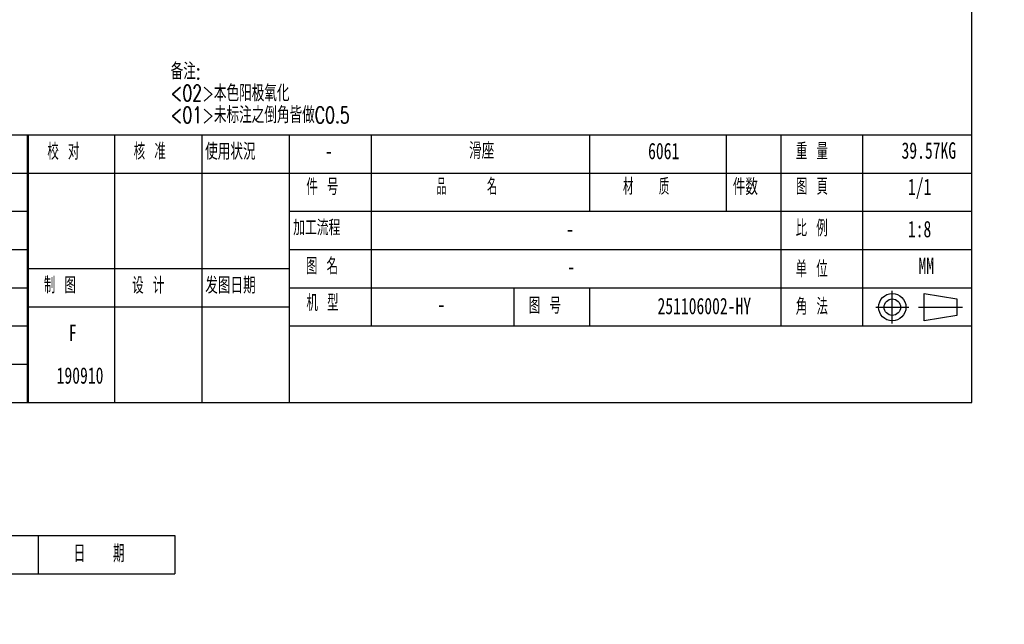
# Model space of a CAD drawing. Extents: x 14 to 410, y -22 to 279.
# Tile 13 of 16: x 226 to 406, y -22 to 89. Entities that reach past the tile are written whole.
import ezdxf

# ---------------------------------------------------------------- set-up
doc = ezdxf.new("R2010")
doc.units = 0
doc.linetypes.add('SLD-實線', pattern=[0])
doc.layers.get('0').update_dxf_attribs({"linetype": 'CONTINUOUS'})
doc.styles.add('SLDTEXTSTYLE0', font='TXT', dxfattribs={"width": 0.7})
doc.styles.add('SLDTEXTSTYLE1', font='TXT', dxfattribs={"width": 0.7, "bigfont": 'bigfont'})
doc.styles.add('SLDTEXTSTYLE10', font='TXT', dxfattribs={"width": 0.552632, "bigfont": 'bigfont'})
doc.styles.add('SLDTEXTSTYLE4', font='TXT', dxfattribs={"width": 0.6, "bigfont": 'bigfont'})
doc.styles.add('SLDTEXTSTYLE6', font='TXT', dxfattribs={"width": 0.557143, "bigfont": 'bigfont'})
doc.styles.add('SLDTEXTSTYLE7', font='TXT', dxfattribs={"width": 0.58, "bigfont": 'bigfont'})
doc.styles.add('SLDTEXTSTYLE8', font='TXT', dxfattribs={"width": 0.633333, "bigfont": 'bigfont'})
doc.styles.add('SLDTEXTSTYLE9', font='TXT', dxfattribs={"width": 0.666667, "bigfont": 'bigfont'})

# ---------------------------------------------------------------- blocks, each defined once
blk = doc.blocks.new('SW_TABLEANNOTATION_0')
at = {"color": 0, "linetype": 'SLD-實線'}
for p, q in [((0, 0), (0, -7)), ((0, 0), (12.41, 0)), ((12.41, 0), (12.41, -7)), ((12.41, 0), (90.61, 0)), ((90.61, 0), (90.61, -7)), ((90.61, 0), (109.75, 0)), ((109.75, 0), (109.75, -7)), ((109.75, 0), (130.18, 0)), ((130.18, 0), (130.18, -7)), ((0, -7), (0, -14)), ((0, -7), (12.41, -7)), ((12.41, -7), (12.41, -14)), ((12.41, -7), (90.61, -7)), ((90.61, -7), (90.61, -14)), ((90.61, -7), (109.75, -7)), ((109.75, -7), (109.75, -14)), ((109.75, -7), (130.18, -7)), ((130.18, -7), (130.18, -14)), ((0, -14), (0, -21)), ((0, -14), (12.41, -14)), ((12.41, -14), (12.41, -21)), ((12.41, -14), (90.61, -14)), ((90.61, -14), (90.61, -21)), ((90.61, -14), (109.75, -14)), ((109.75, -14), (109.75, -21)), ((109.75, -14), (130.18, -14)), ((130.18, -14), (130.18, -21)), ((0, -21), (0, -28)), ((0, -21), (12.41, -21)), ((12.41, -21), (12.41, -28)), ((12.41, -21), (90.61, -21)), ((90.61, -21), (90.61, -28)), ((90.61, -21), (109.75, -21)), ((109.75, -21), (109.75, -28)), ((109.75, -21), (130.18, -21)), ((130.18, -21), (130.18, -28)), ((0, -28), (0, -35)), ((0, -28), (12.41, -28)), ((12.41, -28), (12.41, -35)), ((12.41, -28), (90.61, -28)), ((90.61, -28), (90.61, -35)), ((90.61, -28), (109.75, -28)), ((109.75, -28), (109.75, -35)), ((109.75, -28), (130.18, -28)), ((130.18, -28), (130.18, -35)), ((0, -35), (0, -42)), ((0, -35), (12.41, -35)), ((12.41, -35), (12.41, -42)), ((12.41, -35), (90.61, -35)), ((90.61, -35), (90.61, -42)), ((90.61, -35), (109.75, -35)), ((109.75, -35), (109.75, -42)), ((109.75, -35), (130.18, -35)), ((130.18, -35), (130.18, -42)), ((0, -42), (0, -49)), ((0, -42), (12.41, -42)), ((12.41, -42), (12.41, -49)), ((12.41, -42), (90.61, -42)), ((90.61, -42), (90.61, -49)), ((90.61, -42), (109.75, -42)), ((109.75, -42), (109.75, -49)), ((109.75, -42), (130.18, -42)), ((130.18, -42), (130.18, -49)), ((0, -49), (12.41, -49)), ((12.41, -49), (90.61, -49)), ((90.61, -49), (109.75, -49)), ((109.75, -49), (130.18, -49))]:
    blk.add_line(p, q, dxfattribs=at)
at = {"color": 0, "linetype": 'Continuous', "char_height": 3.175, "attachment_point": 1}
for s, insert, style in [('签   \\M+188F3', (94.19, -43.7), 'SLDTEXTSTYLE4'), ('\\M+18E9F \\M+19094', (1.38, -43.7), 'SLDTEXTSTYLE9'), ('订     \\M+190B3     \\M+183C8     \\M+19765', (34.24, -43.7), 'SLDTEXTSTYLE10'), ('\\M+193FA   \\M+18AFA', (113.98, -43.7), 'SLDTEXTSTYLE4')]:
    blk.add_mtext(s, dxfattribs=dict(at, insert=insert, style=style))
blk = doc.blocks.new('SW_TABLEANNOTATION_1')
at = {"color": 0, "linetype": 'SLD-實線'}
for p, q in [((0, 0), (0, -7)), ((0, 0), (12.04, 0)), ((12.04, 0), (12.04, -7)), ((12.04, 0), (112.04, 0)), ((112.04, 0), (112.04, -7)), ((112.04, 0), (132.02, 0)), ((132.02, 0), (132.02, -7)), ((132.02, 0), (157.02, 0)), ((157.02, 0), (157.02, -7)), ((0, -7), (12.04, -7)), ((12.04, -7), (112.04, -7)), ((112.04, -7), (132.02, -7)), ((132.02, -7), (157.02, -7))]:
    blk.add_line(p, q, dxfattribs=at)
at = {"color": 0, "linetype": 'SLD-實線', "char_height": 3.175, "attachment_point": 1}
for s, insert, style in [('\\M+18E9F \\M+19094', (1.2, -1.7), 'SLDTEXTSTYLE9'), ('订     \\M+190B3     \\M+183C8     \\M+19765', (44.78, -1.7), 'SLDTEXTSTYLE10'), ('签   \\M+188F3', (116.04, -1.7), 'SLDTEXTSTYLE4'), ('\\M+193FA   \\M+18AFA', (138.53, -1.7), 'SLDTEXTSTYLE4')]:
    blk.add_mtext(s, dxfattribs=dict(at, insert=insert, style=style))

msp = doc.modelspace()

# ---------------------------------------------------------------- linework, layer by layer
at = {"color": 144, "linetype": 'SLD-實線'}
for p, q in [((400, 18.5), (400, 278.5)), ((20, 67.5), (400, 67.5)), ((227, 67.5), (227, 18.5)), ((243, 67.5), (243, 18.5)), ((259, 67.5), (259, 18.5)), ((275, 67.5), (275, 18.5)), ((290, 67.5), (290, 32.5)), ((330, 67.5), (330, 53.5)), ((355, 67.5), (355, 53.5)), ((365, 67.5), (365, 32.5)), ((380, 67.5), (380, 32.5)), ((227, 60.5), (400, 60.5)), ((275, 60.5), (288, 60.5)), ((275, 53.5), (400, 53.5)), ((275, 46.5), (400, 46.5)), ((227, 43), (275, 43)), ((275, 39.5), (400, 39.5)), ((316.1358, 39.5), (316.1358, 32.5)), ((330, 39.5), (330, 32.5)), ((385.439, 32.9335), (385.439, 38.9335)), ((391.2636, 38.4335), (397.2636, 37.4335)), ((391.2636, 33.4335), (391.2636, 38.4335)), ((397.2636, 37.4335), (397.2636, 34.4335)), ((227, 36), (275, 36)), ((382.439, 35.9335), (388.439, 35.9335)), ((390.2636, 35.9335), (398.2636, 35.9335)), ((397.2636, 34.4335), (391.2636, 33.4335)), ((275, 32.5), (400, 32.5)), ((20, 18.5), (400, 18.5))]:
    msp.add_line(p, q, dxfattribs=at)
for radius in [2.5, 1.5]:
    msp.add_circle((385.439, 35.9335), radius, dxfattribs=at)

# ---------------------------------------------------------------- block references
at = {"color": 7, "linetype": 'Continuous'}
msp.add_blockref('SW_TABLEANNOTATION_0', (97, 67.5), dxfattribs=at)
at = {"color": 7, "linetype": 'SLD-實線'}
msp.add_blockref('SW_TABLEANNOTATION_1', (97, -5.8869), dxfattribs=at)

# ---------------------------------------------------------------- texts
at = {"color": 6, "linetype": 'Continuous', "char_height": 3}
for s, insert, attachment_point, style in [('备\\M+1928D:', (253.2768, 80.6247), 1, 'SLDTEXTSTYLE1'), ('<02>\\M+1967B\\M+19046阳极氧\\M+189BB', (253.2768, 76.6247), 1, 'SLDTEXTSTYLE1'), ('<01>\\M+196A2标\\M+1928D\\M+19456\\M+1937C\\M+18A70\\M+18A46\\M+198F4C0.5', (253.2768, 72.6247), 1, 'SLDTEXTSTYLE1'), ('39.57KG', (392.122, 66.1208), 2, 'SLDTEXTSTYLE0')]:
    msp.add_mtext(s, dxfattribs=dict(at, insert=insert, attachment_point=attachment_point, style=style))
at = {"color": 7, "linetype": 'Continuous'}
for s, insert, char_height, attachment_point, style in [('\\M+18D5A 对', (230.6919, 65.9275), 3, 1, 'SLDTEXTSTYLE8'), ('\\M+18A6A \\M+18F79', (246.5082, 65.9562), 3, 1, 'SLDTEXTSTYLE8'), ('\\M+18E67\\M+19770\\M+18FF3\\M+18BB5', (259.593, 65.9316), 3, 1, 'SLDTEXTSTYLE1'), ('\\M+18A8A\\M+18DC0', (310.2367, 66.0773), 3, 2, 'SLDTEXTSTYLE1'), ('6061', (343.5721, 66.0302), 3, 2, 'SLDTEXTSTYLE0'), ('\\M+18F64 \\M+197CA', (367.7767, 65.9718), 3, 1, 'SLDTEXTSTYLE8'), ('-', (282.2457, 66.0498), 3, 2, 'SLDTEXTSTYLE0'), ('\\M+18C8F \\M+18D86', (278.1212, 59.4612), 3, 1, 'SLDTEXTSTYLE8'), ('\\M+19569     \\M+196BC', (301.9376, 59.5092), 3, 1, 'SLDTEXTSTYLE6'), ('\\M+18DDE   质', (336.1233, 59.502), 3, 1, 'SLDTEXTSTYLE7'), ('\\M+18C8F\\M+19094', (356.2163, 59.463), 3, 1, 'SLDTEXTSTYLE1'), ('图 \\M+195C5', (367.7822, 59.5124), 3, 1, 'SLDTEXTSTYLE8'), ('1/1', (390.4397, 59.4582), 3, 2, 'SLDTEXTSTYLE0'), ('\\M+189C1\\M+18D48\\M+197AC\\M+192F6', (275.7228, 51.8949), 2.8, 1, 'SLDTEXTSTYLE1'), ('\\M+194E4 \\M+197E1', (367.7332, 51.8835), 3, 1, 'SLDTEXTSTYLE8'), ('1:8', (390.4342, 51.734), 3, 2, 'SLDTEXTSTYLE0'), ('-', (326.4162, 51.7848), 3, 2, 'SLDTEXTSTYLE0'), ('图 \\M+196BC', (278.0525, 44.9413), 3, 1, 'SLDTEXTSTYLE8'), ('单 \\M+188CA', (367.7386, 44.4246), 3, 1, 'SLDTEXTSTYLE8'), ('MM', (391.6621, 45.0125), 3, 2, 'SLDTEXTSTYLE0'), ('\\M+190A7 图', (230.0599, 41.4509), 3, 1, 'SLDTEXTSTYLE8'), ('设 计', (246.2454, 41.4049), 3, 1, 'SLDTEXTSTYLE8'), ('发图\\M+193FA\\M+18AFA', (259.6157, 41.4197), 3, 1, 'SLDTEXTSTYLE1'), ('-', (326.6305, 44.8389), 3, 2, 'SLDTEXTSTYLE0'), ('\\M+18AF7 \\M+18C5E', (278.1459, 38.2158), 3, 1, 'SLDTEXTSTYLE8'), ('图 \\M+18D86', (318.8785, 37.7214), 3, 1, 'SLDTEXTSTYLE8'), ('-', (302.8545, 37.9483), 3, 2, 'SLDTEXTSTYLE0'), ('251106002-HY', (351.0064, 37.6471), 3, 2, 'SLDTEXTSTYLE0'), ('\\M+18A70 \\M+19640', (367.7696, 37.5447), 3, 1, 'SLDTEXTSTYLE8'), ('F', (235.3478, 32.7486), 3, 2, 'SLDTEXTSTYLE0'), ('190910', (236.6842, 24.9324), 3, 2, 'SLDTEXTSTYLE0')]:
    msp.add_mtext(s, dxfattribs=dict(at, insert=insert, char_height=char_height, attachment_point=attachment_point, style=style))

doc.saveas('drawing.dxf')
